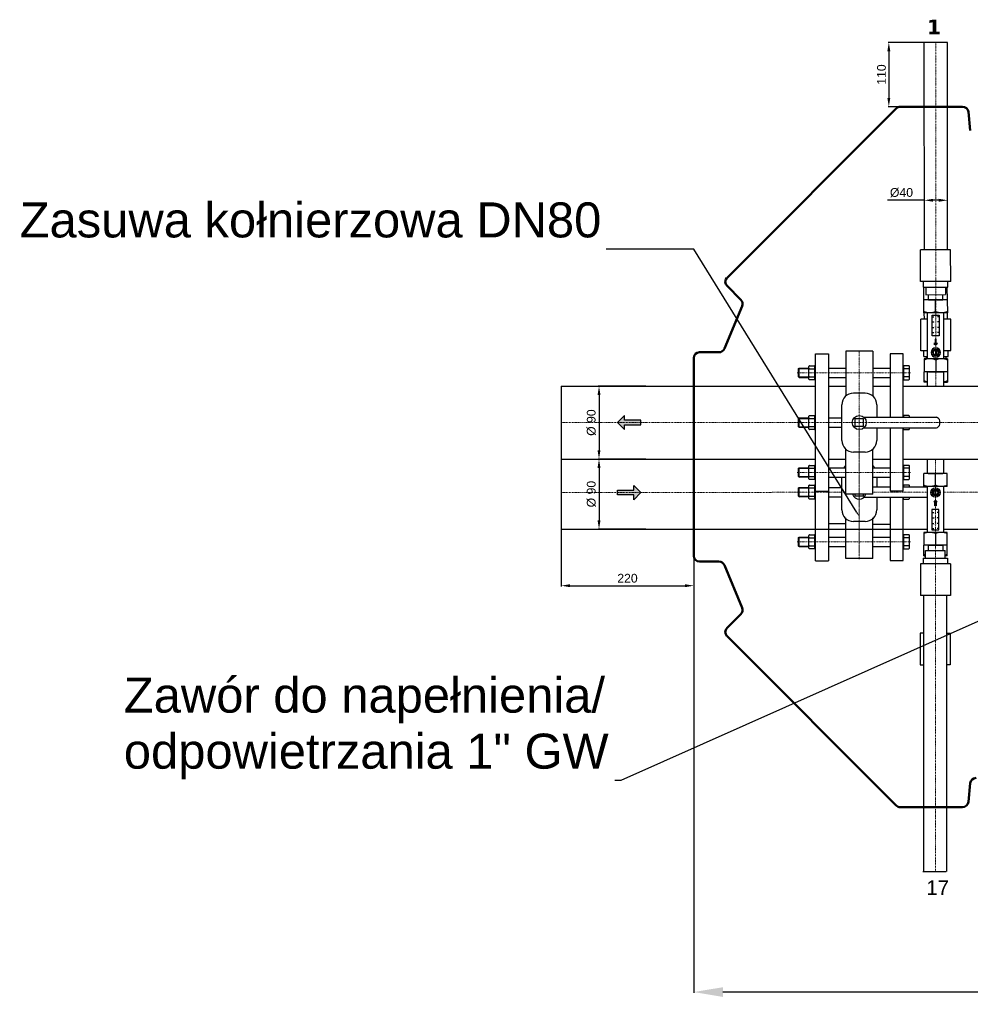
# Model space of a CAD drawing. Header units: millimetres. Extents: x -1661 to 8978, y 10537 to 15989.
# Tile 6 of 24: x 2295 to 3924, y 10537 to 12223. Entities that reach past the tile are written whole.
import ezdxf
from ezdxf import colors
from ezdxf.entities.mleader import LeaderData, LeaderLine
from ezdxf.enums import TextEntityAlignment as Align
from ezdxf.math import Vec2, Vec3

# ---------------------------------------------------------------- set-up
doc = ezdxf.new("R2010")
doc.units = ezdxf.units.MM
doc.linetypes.add('DASHDOT', pattern=[25.4, 12.7, -6.35, 0, -6.35])
for name, color, linetype, lineweight in [('2DH_OBV_z', 250, 'Continuous', 30), ('Eko_opis', 7, 'Continuous', 18), ('Eko_Wymiary', 7, 'Continuous', 20), ('osie', 1, 'DASHDOT', 13), ('wymiary', 251, 'Continuous', 13)]:
    doc.layers.add(name, color=color, linetype=linetype, lineweight=lineweight)
doc.layers.add('ZBIORNIK-2000L', color=7, linetype='Continuous')
doc.styles.add('Annotative', font='arial.ttf')
doc.styles.add('CP_ATTR', font='ROMANS.SHX')
doc.styles.get("Standard").update_dxf_attribs({"font": 'arial.ttf'})
doc.dimstyles.new('ISO-25', dxfattribs={"dimtxt": 2.5, "dimasz": 2.5, "dimexe": 1.25, "dimexo": 0.625, "dimtad": 1, "dimtxsty": 'Standard', "dimcen": 2.5, "dimadec": 0, "dimazin": 0, "dimtfac": 1, "dimtmove": 0, "dimatfit": 3, "dimfxl": 0, "dimarcsym": 0})

# ---------------------------------------------------------------- blocks, each defined once
blk = doc.blocks.new('*D140')
at = {"layer": 'Defpoints', "color": 0}
for p in [(3450.3, 11643.7), (6690.3, 11643.7), (3450.3, 10557.6)]:
    blk.add_point(p, dxfattribs=at)
at = {"layer": 'Eko_Wymiary', "color": 0, "lineweight": -2, "ltscale": 2}
for p, q in [((3450.3, 11643.1), (3450.3, 10556.4)), ((6690.3, 11643.1), (6690.3, 10556.4)), ((6640.3, 10557.6), (3500.3, 10557.6))]:
    blk.add_line(p, q, dxfattribs=at)
at = {"layer": 'Eko_Wymiary', "color": 0}
for points in [[(3500.3, 10565.9), (3500.3, 10549.3), (3450.3, 10557.6)], [(6640.3, 10549.3), (6640.3, 10565.9), (6690.3, 10557.6)]]:
    blk.add_solid(points, dxfattribs=at)
at = {"layer": 'Eko_Wymiary', "color": 0, "insert": (5065.9, 10588.1), "char_height": 50, "attachment_point": 5}
blk.add_mtext('\\A1;3240', dxfattribs=at)
blk = doc.blocks.new('*D142')
at = {"layer": 'Defpoints', "color": 0}
for p in [(3845.3, 11914.1), (3845.3, 11914.1), (3885.3, 11914.1)]:
    blk.add_point(p, dxfattribs=at)
at = {"layer": 'wymiary', "color": 0, "lineweight": -2, "ltscale": 2}
for p, q in [((3845.3, 11914.1), (3782.6, 11914.1)), ((3845.3, 11914.8), (3845.3, 11915.4)), ((3870.3, 11914.1), (3860.3, 11914.1)), ((3885.3, 11914.8), (3885.3, 11915.4))]:
    blk.add_line(p, q, dxfattribs=at)
at = {"layer": 'wymiary', "color": 0}
for points in [[(3860.3, 11916.6), (3860.3, 11911.6), (3845.3, 11914.1)], [(3870.3, 11911.6), (3870.3, 11916.6), (3885.3, 11914.1)]]:
    blk.add_solid(points, dxfattribs=at)
at = {"layer": 'wymiary', "color": 0, "insert": (3806.4, 11927.2), "char_height": 15, "attachment_point": 5}
blk.add_mtext('%%C40', dxfattribs=at)
blk = doc.blocks.new('*D143')
at = {"layer": 'Defpoints', "color": 0}
for p in [(3845.3, 12184.5), (3784.7, 12074.4), (3845.3, 12074.4)]:
    blk.add_point(p, dxfattribs=at)
at = {"layer": 'wymiary', "color": 0, "lineweight": -2, "ltscale": 2}
for p, q in [((3844.7, 12184.5), (3783.5, 12184.5)), ((3784.7, 12169.5), (3784.7, 12089.4)), ((3844.7, 12074.4), (3783.5, 12074.4))]:
    blk.add_line(p, q, dxfattribs=at)
at = {"layer": 'wymiary', "color": 0}
for points in [[(3787.2, 12169.5), (3782.2, 12169.5), (3784.7, 12184.5)], [(3782.2, 12089.4), (3787.2, 12089.4), (3784.7, 12074.4)]]:
    blk.add_solid(points, dxfattribs=at)
at = {"layer": 'wymiary', "color": 0, "insert": (3772.1, 12129.5), "char_height": 15, "attachment_point": 5, "rotation": 90}
blk.add_mtext('110', dxfattribs=at)
blk = doc.blocks.new('A$C29F86358')
at = {"layer": '2DH_OBV_z'}
blk.add_hatch(color=22, dxfattribs=at).paths.add_polyline_path([(0, -70.2), (-3, -73.2), (-1, -73.2), (-1, -80.2), (1, -80.2), (1, -73.2), (3, -73.2)])
at = {"layer": '2DH_OBV_z', "color": 22}
for p, q in [((-14, 0), (-14, -24.7)), ((14, 0), (14, -24.7)), ((20, -24.7), (-20, -24.7)), ((-20, -46.7), (-20, -24.7)), ((-12.5, -24.7), (12.5, -24.7)), ((0, -44.6), (0, -24.7)), ((20, -46.7), (20, -24.7)), ((20, -46.7), (-20, -46.7)), ((-14, -46.7), (-14, -125.6)), ((14, -46.9), (14, -125.6)), ((0, -51.7), (-5.7, -57.4)), ((-5.7, -57.4), (0, -63)), ((-0.5, -62.5), (-0.5, -52.2)), ((5.7, -57.4), (0, -51.7)), ((0, -63), (5.7, -57.4)), ((0.5, -62.5), (0.5, -52.2)), ((-3, -73.2), (0, -70.2)), ((-1, -73.2), (-3, -73.2)), ((-1, -80.2), (-1, -73.2)), ((1, -80.2), (-1, -80.2)), ((1, -80.2), (-1, -80.2)), ((0, -70.2), (3, -73.2)), ((3, -73.2), (1, -73.2)), ((1, -73.2), (1, -80.2)), ((6, -86.3), (-6, -86.3)), ((-6, -86.3), (-6, -121.3)), ((-6, -91.6), (-3, -91.6)), ((-6, -100.5), (-3, -100.5)), ((6, -91.6), (3, -91.6)), ((6, -100.5), (3, -100.5)), ((6, -121.3), (6, -86.3)), ((-6, -110.1), (-3, -110.1)), ((6, -110.1), (3, -110.1)), ((20, -125.6), (-20, -125.6)), ((-20, -125.6), (-20, -147.6)), ((-6, -118.9), (-3, -118.9)), ((-6, -121.3), (6, -121.3)), ((0, -127.8), (0, -147.6)), ((6, -118.9), (3, -118.9)), ((20, -147.6), (20, -125.6)), ((20, -147.6), (-20, -147.6)), ((-12.5, -147.6), (-12.5, -156.7)), ((-12.5, -147.6), (12.5, -147.6)), ((12.5, -147.6), (12.5, -156.7)), ((-16.8, -169.7), (-16.8, -156.7)), ((-16.8, -156.7), (16.8, -156.7)), ((16.8, -169.7), (16.8, -156.7)), ((25.8, -179.4), (-25.8, -179.4)), ((-25.8, -179.4), (-25.8, -233.4)), ((-20.8, -169.7), (-20.8, -179.4)), ((-20.8, -169.7), (20.8, -169.7)), ((20.8, -169.7), (20.8, -179.4)), ((25.8, -179.4), (25.8, -233.4)), ((25.8, -233.4), (-25.8, -233.4))]:
    blk.add_line(p, q, dxfattribs=at)
for radius in [8, 5.66]:
    blk.add_circle((0, -57.4), radius, dxfattribs=at)
for start, end in [(97.1808, 262.8192), (277.1808, 82.8192)]:
    blk.add_arc((0, -57.4), 4, start, end, dxfattribs=at)
at = {"layer": '2DH_OBV_z', "color": 22, "extrusion": (0, 0, -1)}
for centre, start_param, end_param in [((-10, -12.4), -3.141593, -2.788056), ((-10, -12.4), 2.788056, 3.141593), ((10, -12.4), -3.141593, -2.788056), ((10, -12.4), 2.788056, 3.141593)]:
    blk.add_ellipse(centre, major_axis=(0, 34.4), ratio=0.840841, start_param=start_param, end_param=end_param, dxfattribs=at)
at = {"layer": '2DH_OBV_z', "color": 22}
for centre, start_param, end_param in [((-10, -160), -3.141593, -2.788056), ((-10, -160), 2.788056, 3.141593), ((10, -160), -3.141593, -2.788056), ((10, -160), 2.788056, 3.141593)]:
    blk.add_ellipse(centre, major_axis=(0, -34.4), ratio=0.840841, start_param=start_param, end_param=end_param, dxfattribs=at)
for s, p in [('38', (-1.9, -93.1)), ('32', (-1.9, -102)), ('20', (-1.9, -111.6)), ('8', (-0.9, -120.4))]:
    blk.add_text(s, height=2.5, dxfattribs=at).set_placement(p)
at = {"layer": '2DH_OBV_z', "color": 22, "style": 'CP_ATTR', "flags": 9}
for tag in ['NAME', 'GROUP', 'NUMBER', 'PRODUCER', 'ARTICLE', 'PRODUCT-TYPE', 'ORDER-NO', 'CHARACTER', 'DN', 'PN', 'TEMPERATURE', 'FLOW', 'POWER', 'VOLTAGE', 'WEIGHT', 'OTHER']:
    blk.add_attdef(tag, text='', height=0.00005, dxfattribs=at).set_placement((0.2, -233.3), align=Align.MIDDLE_LEFT)
blk = doc.blocks.new('*D145')
at = {"layer": 'Defpoints', "color": 0}
for p in [(3368.8, 11595.7), (3288, 11470.7), (3368.8, 11470.7)]:
    blk.add_point(p, dxfattribs=at)
at = {"layer": 'wymiary', "color": 0, "lineweight": -2, "ltscale": 2}
for p, q in [((3368.1, 11595.7), (3286.7, 11595.7)), ((3288, 11580.7), (3288, 11485.7)), ((3368.1, 11470.7), (3286.7, 11470.7))]:
    blk.add_line(p, q, dxfattribs=at)
at = {"layer": 'wymiary', "color": 0}
for points in [[(3290.5, 11580.7), (3285.5, 11580.7), (3288, 11595.7)], [(3285.5, 11485.7), (3290.5, 11485.7), (3288, 11470.7)]]:
    blk.add_solid(points, dxfattribs=at)
at = {"layer": 'wymiary', "color": 0, "insert": (3274.9, 11533.2), "char_height": 15, "attachment_point": 5, "rotation": 90}
blk.add_mtext('%%C 90', dxfattribs=at)
blk = doc.blocks.new('*D146')
at = {"layer": 'Defpoints', "color": 0}
for p in [(3368.8, 11470.7), (3288, 11350.7), (3368.8, 11350.7)]:
    blk.add_point(p, dxfattribs=at)
at = {"layer": 'wymiary', "color": 0, "lineweight": -2, "ltscale": 2}
for p, q in [((3368.1, 11470.7), (3286.7, 11470.7)), ((3288, 11455.7), (3288, 11365.7)), ((3368.1, 11350.7), (3286.7, 11350.7))]:
    blk.add_line(p, q, dxfattribs=at)
at = {"layer": 'wymiary', "color": 0}
for points in [[(3290.5, 11455.7), (3285.5, 11455.7), (3288, 11470.7)], [(3285.5, 11365.7), (3290.5, 11365.7), (3288, 11350.7)]]:
    blk.add_solid(points, dxfattribs=at)
at = {"layer": 'wymiary', "color": 0, "insert": (3274.9, 11410.7), "char_height": 15, "attachment_point": 5, "rotation": 90}
blk.add_mtext('%%C 90', dxfattribs=at)
blk = doc.blocks.new('*D147')
at = {"layer": 'Defpoints', "color": 0}
for p in [(3223.4, 11355.7), (3450.3, 11253.8), (3450.3, 11253.8)]:
    blk.add_point(p, dxfattribs=at)
at = {"layer": 'wymiary', "color": 0, "lineweight": -2, "ltscale": 2}
for p, q in [((3223.4, 11355.1), (3223.4, 11252.6)), ((3238.4, 11253.8), (3435.3, 11253.8)), ((3450.3, 11253.2), (3450.3, 11252.6))]:
    blk.add_line(p, q, dxfattribs=at)
at = {"layer": 'wymiary', "color": 0}
for points in [[(3238.4, 11256.3), (3238.4, 11251.3), (3223.4, 11253.8)], [(3435.3, 11251.3), (3435.3, 11256.3), (3450.3, 11253.8)]]:
    blk.add_solid(points, dxfattribs=at)
at = {"layer": 'wymiary', "color": 0, "insert": (3336.8, 11266.5), "char_height": 15, "attachment_point": 5}
blk.add_mtext('220', dxfattribs=at)

msp = doc.modelspace()

# ---------------------------------------------------------------- hatches: boundary and pattern name
at = {"layer": '2DH_OBV_z'}
for color, points in [(22, [(3319.498, 11533.177), (3331.498, 11545.177), (3331.498, 11537.177), (3359.498, 11537.177), (3359.498, 11529.177), (3331.498, 11529.177), (3331.498, 11521.177)]), (180, [(3359.498, 11413.177), (3347.498, 11425.177), (3347.498, 11417.177), (3319.498, 11417.177), (3319.498, 11409.177), (3347.498, 11409.177), (3347.498, 11401.177)])]:
    msp.add_hatch(color=color, dxfattribs=at).paths.add_polyline_path(points)

# ---------------------------------------------------------------- linework, layer by layer
for p, q in [((3223.411, 11595.677), (3223.411, 11470.677)), ((3223.411, 11595.677), (3450.288, 11595.677)), ((3223.411, 11470.677), (3223.411, 11350.677)), ((3223.411, 11470.677), (3450.288, 11470.677)), ((3223.411, 11350.677), (3450.288, 11350.677))]:
    msp.add_line(p, q)
at = {"layer": '2DH_OBV_z', "color": 22}
for p, q in [((3885.288, 12184.504), (3845.288, 12184.504)), ((3885.288, 12184.504), (3845.288, 12184.504)), ((3845.915, 11829.118), (3845.288, 12184.504)), ((3885.288, 11829.187), (3885.288, 12184.504)), ((3659.115, 11415.596), (3659.115, 11650.757)), ((3659.115, 11650.757), (3681.115, 11650.757)), ((3681.115, 11650.757), (3681.115, 11415.596)), ((3757.115, 11655.757), (3711.115, 11655.757)), ((3711.115, 11655.757), (3711.115, 11579.004)), ((3757.115, 11655.757), (3757.115, 11578.907)), ((3809.115, 11650.757), (3787.115, 11650.757)), ((3787.115, 11650.757), (3787.115, 11542.257)), ((3809.115, 11542.257), (3809.115, 11650.757)), ((3630.112, 11611.339), (3630.115, 11625.739)), ((3630.115, 11625.739), (3630.915, 11626.539)), ((3630.115, 11625.739), (3647.615, 11625.739)), ((3630.915, 11626.539), (3647.615, 11626.539)), ((3630.915, 11610.539), (3630.915, 11626.539)), ((3647.615, 11607.539), (3647.615, 11629.539)), ((3648.615, 11630.539), (3657.115, 11630.539)), ((3648.615, 11625.467), (3657.115, 11625.467)), ((3658.115, 11607.539), (3658.115, 11629.539)), ((3659.115, 11628.539), (3658.115, 11628.539)), ((3659.115, 11608.539), (3659.115, 11628.539)), ((3681.115, 11626.539), (3711.115, 11626.539)), ((3757.115, 11626.539), (3787.115, 11626.539)), ((3809.115, 11608.539), (3809.115, 11628.539)), ((3809.115, 11628.539), (3810.115, 11628.539)), ((3819.115, 11630.539), (3810.115, 11630.539)), ((3810.115, 11630.539), (3810.115, 11606.539)), ((3819.115, 11625.467), (3810.115, 11625.467)), ((3820.115, 11607.539), (3820.115, 11629.539)), ((3630.115, 11611.339), (3647.615, 11611.339)), ((3630.915, 11610.543), (3630.115, 11611.339)), ((3630.912, 11610.539), (3647.615, 11610.618)), ((3648.615, 11611.611), (3657.115, 11611.611)), ((3657.115, 11606.539), (3648.615, 11606.539)), ((3659.115, 11608.539), (3658.115, 11608.539)), ((3681.115, 11610.539), (3711.115, 11610.539)), ((3757.115, 11610.539), (3787.115, 11610.539)), ((3809.115, 11608.539), (3810.115, 11608.539)), ((3819.115, 11611.611), (3810.115, 11611.611)), ((3810.115, 11606.539), (3819.115, 11606.539)), ((3450.288, 11595.677), (3659.115, 11595.677)), ((3681.115, 11595.677), (3711.115, 11595.677)), ((3757.115, 11595.677), (3787.115, 11595.677)), ((3809.115, 11595.677), (5760.685, 11595.747)), ((3331.498, 11545.177), (3319.498, 11533.177)), ((3331.498, 11537.177), (3331.498, 11545.177)), ((3630.112, 11526.057), (3630.115, 11540.457)), ((3630.115, 11540.457), (3630.915, 11541.257)), ((3630.115, 11540.457), (3647.615, 11540.457)), ((3630.915, 11541.257), (3647.615, 11541.257)), ((3630.915, 11525.257), (3630.915, 11541.257)), ((3647.615, 11522.257), (3647.615, 11544.257)), ((3648.615, 11545.257), (3657.115, 11545.257)), ((3648.615, 11540.185), (3657.115, 11540.185)), ((3658.115, 11522.257), (3658.115, 11544.257)), ((3659.115, 11543.257), (3658.115, 11543.257)), ((3659.115, 11523.257), (3659.115, 11543.257)), ((3681.115, 11541.257), (3704.059, 11541.257)), ((3742.053, 11542.257), (3866.115, 11542.257)), ((3809.115, 11542.257), (3809.115, 11543.257)), ((3809.115, 11543.257), (3810.115, 11543.257)), ((3819.115, 11545.257), (3810.115, 11545.257)), ((3810.115, 11545.257), (3810.115, 11542.257)), ((3820.115, 11542.257), (3820.115, 11544.257)), ((3319.498, 11533.177), (3331.498, 11521.177)), ((3359.498, 11537.177), (3331.498, 11537.177)), ((3331.498, 11521.177), (3331.498, 11529.177)), ((3331.498, 11529.177), (3359.498, 11529.177)), ((3359.498, 11529.177), (3359.498, 11537.177)), ((3359.498, 11529.177), (3359.498, 11537.177)), ((3630.115, 11526.057), (3647.615, 11526.057)), ((3630.915, 11525.261), (3630.115, 11526.057)), ((3630.912, 11525.257), (3647.615, 11525.337)), ((3648.615, 11526.329), (3657.115, 11526.329)), ((3657.115, 11521.257), (3648.615, 11521.257)), ((3659.115, 11523.257), (3658.115, 11523.257)), ((3681.115, 11525.257), (3704.059, 11525.257)), ((3742.053, 11524.257), (3866.115, 11524.257)), ((3787.115, 11524.257), (3787.115, 11415.757)), ((3809.115, 11415.757), (3809.115, 11524.257)), ((3809.115, 11523.257), (3809.115, 11524.257)), ((3809.115, 11523.257), (3810.115, 11523.257)), ((3810.115, 11521.257), (3810.115, 11524.257)), ((3810.115, 11521.257), (3819.115, 11521.257)), ((3820.115, 11522.257), (3820.115, 11524.257)), ((3872.115, 11530.257), (3872.115, 11536.257)), ((3711.115, 11410.596), (3711.115, 11487.51)), ((3757.115, 11410.596), (3757.115, 11487.607)), ((3450.288, 11470.677), (3659.115, 11470.677)), ((3681.115, 11470.677), (3711.115, 11470.677)), ((3757.115, 11470.677), (3787.115, 11470.677)), ((3809.115, 11470.677), (5760.685, 11470.677)), ((3630.112, 11440.775), (3630.115, 11455.175)), ((3630.115, 11455.175), (3630.915, 11455.975)), ((3630.115, 11455.175), (3647.615, 11455.175)), ((3630.915, 11455.975), (3647.615, 11455.975)), ((3630.915, 11439.975), (3630.915, 11455.975)), ((3647.615, 11436.975), (3647.615, 11458.975)), ((3648.615, 11459.975), (3657.115, 11459.975)), ((3648.615, 11454.904), (3657.115, 11454.904)), ((3658.115, 11436.975), (3658.115, 11458.975)), ((3659.115, 11457.975), (3658.115, 11457.975)), ((3659.115, 11437.975), (3659.115, 11457.975)), ((3681.115, 11455.975), (3711.115, 11455.975)), ((3757.115, 11455.975), (3787.115, 11455.975)), ((3809.115, 11437.975), (3809.115, 11457.975)), ((3809.115, 11457.975), (3810.115, 11457.975)), ((3819.115, 11459.975), (3810.115, 11459.975)), ((3810.115, 11459.975), (3810.115, 11435.975)), ((3819.115, 11454.904), (3810.115, 11454.904)), ((3820.115, 11436.975), (3820.115, 11458.975)), ((3630.115, 11440.775), (3647.615, 11440.775)), ((3630.915, 11439.979), (3630.115, 11440.775)), ((3630.912, 11439.975), (3647.615, 11440.055)), ((3648.615, 11441.047), (3657.115, 11441.047)), ((3659.115, 11437.975), (3658.115, 11437.975)), ((3681.115, 11439.975), (3711.115, 11439.975)), ((3757.115, 11439.975), (3787.115, 11439.975)), ((3809.115, 11437.975), (3810.115, 11437.975)), ((3819.115, 11441.047), (3810.115, 11441.047)), ((3657.115, 11435.975), (3648.615, 11435.975)), ((3810.115, 11435.975), (3819.115, 11435.975)), ((3659.115, 11415.596), (3681.115, 11415.596)), ((3757.115, 11410.596), (3711.115, 11410.596)), ((3809.115, 11415.596), (3787.115, 11415.596)), ((3844.026, 11237.227), (3844.026, 10764.35)), ((3884.026, 10764.35), (3884.026, 11237.227)), ((3843.088, 10764.35), (3883.088, 10764.35))]:
    msp.add_line(p, q, dxfattribs=at)
at = {"layer": '2DH_OBV_z', "color": 180}
for p, q in [((3844.93, 11743.316), (3844.93, 11765.399)), ((3884.979, 11743.387), (3884.94, 11765.465)), ((3850.992, 11710.203), (3839.494, 11710.194)), ((3839.589, 11656.194), (3839.494, 11710.194)), ((3844.969, 11721.316), (3844.978, 11710.198)), ((3891.083, 11710.228), (3878.992, 11710.22)), ((3885.037, 11710.224), (3885.017, 11721.387)), ((3891.175, 11656.602), (3891.082, 11710.285)), ((3851.103, 11656.285), (3839.589, 11656.194)), ((3844.606, 11646.488), (3844.589, 11656.203)), ((3879.101, 11656.507), (3891.177, 11656.602)), ((3886.195, 11646.561), (3886.178, 11656.563)), ((3844.606, 11646.488), (3851.123, 11646.489)), ((3848.606, 11646.495), (3848.629, 11642.378)), ((3879.121, 11646.489), (3886.195, 11646.551)), ((3882.106, 11646.554), (3882.113, 11642.437)), ((3845.179, 11602.406), (3845.147, 11620.372)), ((3885.147, 11620.442), (3885.179, 11602.476)), ((3851.224, 11602.416), (3845.179, 11602.406)), ((3879.223, 11602.416), (3885.179, 11602.476)), ((3347.498, 11417.177), (3347.498, 11425.177)), ((3347.498, 11425.177), (3359.498, 11413.177)), ((3630.112, 11407.078), (3630.115, 11421.478)), ((3630.115, 11421.478), (3630.915, 11422.278)), ((3630.115, 11421.478), (3647.615, 11421.478)), ((3630.915, 11422.278), (3647.615, 11422.278)), ((3630.915, 11406.278), (3630.915, 11422.278)), ((3647.615, 11403.278), (3647.615, 11425.278)), ((3648.615, 11426.278), (3657.115, 11426.278)), ((3648.615, 11421.206), (3657.115, 11421.206)), ((3658.115, 11403.278), (3658.115, 11425.278)), ((3659.115, 11424.278), (3658.115, 11424.278)), ((3681.115, 11422.278), (3704.059, 11422.278)), ((3757.115, 11423.265), (3787.115, 11423.265)), ((3809.115, 11423.278), (3809.115, 11424.278)), ((3809.115, 11424.278), (3810.115, 11424.278)), ((3809.115, 11423.259), (3850.577, 11423.247)), ((3819.115, 11426.278), (3810.115, 11426.278)), ((3810.115, 11426.278), (3810.115, 11423.278)), ((3820.115, 11423.278), (3820.115, 11425.278)), ((3319.498, 11409.177), (3319.498, 11417.177)), ((3319.498, 11417.177), (3347.498, 11417.177)), ((3319.498, 11409.177), (3319.498, 11417.177)), ((3347.498, 11409.177), (3319.498, 11409.177)), ((3359.498, 11413.177), (3347.498, 11401.177)), ((3347.498, 11401.177), (3347.498, 11409.177)), ((3630.115, 11407.078), (3647.615, 11407.078)), ((3630.915, 11406.281), (3630.115, 11407.078)), ((3630.912, 11406.278), (3647.615, 11406.357)), ((3648.615, 11407.35), (3657.115, 11407.35)), ((3659.115, 11404.278), (3658.115, 11404.278)), ((3659.115, 11296.617), (3659.115, 11415.596)), ((3659.115, 11404.278), (3659.115, 11415.596)), ((3681.115, 11415.596), (3681.115, 11296.617)), ((3681.115, 11406.278), (3704.059, 11406.278)), ((3742.053, 11405.278), (3850.572, 11405.247)), ((3787.115, 11405.278), (3787.115, 11296.778)), ((3809.115, 11296.778), (3809.115, 11405.278)), ((3809.115, 11404.278), (3809.115, 11405.278)), ((3809.115, 11404.278), (3810.115, 11404.278)), ((3810.115, 11402.278), (3810.115, 11405.278)), ((3820.115, 11403.278), (3820.115, 11405.278)), ((3657.115, 11402.278), (3648.615, 11402.278)), ((3810.115, 11402.278), (3819.115, 11402.278)), ((3711.115, 11300.528), (3711.115, 11369.781)), ((3757.115, 11300.528), (3757.115, 11369.878)), ((3681.115, 11360.447), (3711.115, 11360.447)), ((3757.115, 11359.197), (3787.115, 11359.197)), ((3450.288, 11350.677), (3850.556, 11350.619)), ((3630.112, 11321.796), (3630.115, 11336.196)), ((3630.115, 11336.196), (3630.915, 11336.996)), ((3630.115, 11336.196), (3647.615, 11336.196)), ((3630.915, 11336.996), (3647.615, 11336.996)), ((3630.915, 11320.996), (3630.915, 11336.996)), ((3647.615, 11317.996), (3647.615, 11339.996)), ((3648.615, 11340.996), (3657.115, 11340.996)), ((3648.615, 11335.924), (3657.115, 11335.924)), ((3658.115, 11317.996), (3658.115, 11339.996)), ((3659.115, 11338.996), (3658.115, 11338.996)), ((3659.115, 11318.996), (3659.115, 11338.996)), ((3681.115, 11336.996), (3711.115, 11336.996)), ((3757.115, 11336.996), (3787.115, 11336.996)), ((3809.115, 11318.996), (3809.115, 11338.996)), ((3809.115, 11338.996), (3810.115, 11338.996)), ((3819.115, 11340.996), (3810.115, 11340.996)), ((3810.115, 11340.996), (3810.115, 11316.996)), ((3819.115, 11335.924), (3810.115, 11335.924)), ((3820.115, 11317.996), (3820.115, 11339.996)), ((3878.556, 11350.615), (5760.685, 11350.615)), ((3630.115, 11321.796), (3647.615, 11321.796)), ((3630.915, 11321), (3630.115, 11321.796)), ((3630.912, 11320.996), (3647.615, 11321.075)), ((3648.615, 11322.068), (3657.115, 11322.068)), ((3659.115, 11318.996), (3658.115, 11318.996)), ((3681.115, 11320.996), (3711.115, 11320.996)), ((3757.115, 11320.996), (3787.115, 11320.996)), ((3809.115, 11318.996), (3810.115, 11318.996)), ((3819.115, 11322.068), (3810.115, 11322.068)), ((3844.555, 11305.06), (3844.555, 11323.027)), ((3884.555, 11305.06), (3884.555, 11323.027)), ((3657.115, 11316.996), (3648.615, 11316.996)), ((3810.115, 11316.996), (3819.115, 11316.996)), ((3844.555, 11305.06), (3847.805, 11305.06)), ((3884.555, 11305.06), (3881.305, 11305.06)), ((3659.115, 11296.617), (3681.115, 11296.617)), ((3757.115, 11300.528), (3711.115, 11300.528)), ((3809.115, 11296.617), (3787.115, 11296.617))]:
    msp.add_line(p, q, dxfattribs=at)
at = {"layer": '2DH_OBV_z', "color": 22}
for points in [[(3744.059, 11583.757), (3724.059, 11583.757)], [(3704.059, 11502.757), (3704.059, 11563.757)], [(3764.059, 11563.757), (3764.059, 11542.257)], [(3726.994, 11526.257), (3726.994, 11540.257), (3740.994, 11540.257), (3740.994, 11526.257), (3726.994, 11526.257)], [(3764.059, 11524.257), (3764.059, 11502.757)], [(3744.059, 11482.757), (3724.059, 11482.757)]]:
    msp.add_lwpolyline(points, dxfattribs=at)
at = {"layer": '2DH_OBV_z', "color": 180}
for points in [[(3704.059, 11383.778), (3704.059, 11439.975)], [(3764.059, 11439.975), (3764.059, 11423.278)], [(3726.994, 11407.278), (3726.994, 11410.596)], [(3740.994, 11410.596), (3740.994, 11407.278), (3726.994, 11407.278)], [(3764.059, 11405.278), (3764.059, 11383.778)], [(3744.059, 11363.778), (3724.059, 11363.778)], [(3844.026, 11172.315), (3838.486, 11172.315), (3838.486, 11118.315), (3844.026, 11118.315)], [(3884.026, 11172.315), (3890.075, 11172.315), (3890.075, 11118.315), (3884.026, 11118.315)]]:
    msp.add_lwpolyline(points, dxfattribs=at)
at = {"layer": '2DH_OBV_z', "color": 22}
msp.add_circle((3734.115, 11533.257), 12, dxfattribs=at)
for centre, radius, start, end in [((3648.615, 11629.539), 1, 90, 180), ((3648.615, 11626.467), 1, 180, 270), ((3648.615, 11624.467), 1, 90, 180), ((3657.115, 11629.539), 1, 0, 90), ((3657.115, 11626.467), 1, 270, 0), ((3657.115, 11624.467), 1, 0, 90), ((3819.115, 11629.539), 1, 0, 90), ((3819.115, 11626.467), 1, 270, 0), ((3819.115, 11624.467), 1, 0, 90), ((3648.615, 11612.611), 1, 180, 270), ((3648.615, 11610.611), 1, 90, 180), ((3648.615, 11607.539), 1, 180, 270), ((3657.115, 11612.611), 1, 270, 0), ((3657.115, 11610.611), 1, 0, 90), ((3657.115, 11607.539), 1, 270, 0), ((3819.115, 11612.611), 1, 270, 0), ((3819.115, 11610.611), 1, 0, 90), ((3819.115, 11607.539), 1, 270, 0), ((3724.059, 11563.757), 20, 90, 180), ((3744.059, 11563.757), 20, 0, 90), ((3648.615, 11544.257), 1, 90, 180), ((3648.615, 11541.185), 1, 180, 270), ((3648.615, 11539.185), 1, 90, 180), ((3657.115, 11544.257), 1, 0, 90), ((3657.115, 11541.185), 1, 270, 0), ((3657.115, 11539.185), 1, 0, 90), ((3819.115, 11544.257), 1, 0, 90), ((3864.615, 11534.757), 7.649, 11.309932, 78.690068), ((3648.615, 11527.329), 1, 180, 270), ((3648.615, 11525.329), 1, 90, 180), ((3648.615, 11522.257), 1, 180, 270), ((3657.115, 11527.329), 1, 270, 0), ((3657.115, 11525.329), 1, 0, 90), ((3657.115, 11522.257), 1, 270, 0), ((3819.115, 11522.257), 1, 270, 0), ((3864.615, 11531.757), 7.649, 281.309932, 348.690068), ((3724.059, 11502.757), 20, 180, 270), ((3744.059, 11502.757), 20, 270, 0), ((3648.615, 11458.975), 1, 90, 180), ((3648.615, 11455.904), 1, 180, 270), ((3648.615, 11453.904), 1, 90, 180), ((3657.115, 11458.975), 1, 0, 90), ((3657.115, 11455.904), 1, 270, 0), ((3657.115, 11453.904), 1, 0, 90), ((3819.115, 11458.975), 1, 0, 90), ((3819.115, 11455.904), 1, 270, 0), ((3819.115, 11453.904), 1, 0, 90), ((3648.615, 11442.047), 1, 180, 270), ((3648.615, 11440.047), 1, 90, 180), ((3648.615, 11436.975), 1, 180, 270), ((3657.115, 11442.047), 1, 270, 0), ((3657.115, 11440.047), 1, 0, 90), ((3657.115, 11436.975), 1, 270, 0), ((3819.115, 11442.047), 1, 270, 0), ((3819.115, 11440.047), 1, 0, 90), ((3819.115, 11436.975), 1, 270, 0)]:
    msp.add_arc(centre, radius, start, end, dxfattribs=at)
at = {"layer": '2DH_OBV_z', "color": 180}
for centre, radius, start, end in [((3724.059, 11444.778), 20, 130.329084, 145.952166), ((3744.059, 11444.778), 20, 34.047834, 49.245203), ((3648.615, 11425.278), 1, 90, 180), ((3648.615, 11422.206), 1, 180, 270), ((3648.615, 11420.206), 1, 90, 180), ((3657.115, 11425.278), 1, 0, 90), ((3657.115, 11422.206), 1, 270, 0), ((3657.115, 11420.206), 1, 0, 90), ((3819.115, 11425.278), 1, 0, 90), ((3648.615, 11408.35), 1, 180, 270), ((3648.615, 11406.35), 1, 90, 180), ((3648.615, 11403.278), 1, 180, 270), ((3657.115, 11408.35), 1, 270, 0), ((3657.115, 11406.35), 1, 0, 90), ((3657.115, 11403.278), 1, 270, 0), ((3734.115, 11414.278), 12, 197.865541, 342.134459), ((3819.115, 11403.278), 1, 270, 0), ((3724.059, 11383.778), 20, 180, 270), ((3744.059, 11383.778), 20, 270, 0), ((3648.615, 11339.996), 1, 90, 180), ((3648.615, 11336.924), 1, 180, 270), ((3648.615, 11334.924), 1, 90, 180), ((3657.115, 11339.996), 1, 0, 90), ((3657.115, 11336.924), 1, 270, 0), ((3657.115, 11334.924), 1, 0, 90), ((3819.115, 11339.996), 1, 0, 90), ((3819.115, 11336.924), 1, 270, 0), ((3819.115, 11334.924), 1, 0, 90), ((3648.615, 11323.068), 1, 180, 270), ((3648.615, 11321.068), 1, 90, 180), ((3657.115, 11323.068), 1, 270, 0), ((3657.115, 11321.068), 1, 0, 90), ((3819.115, 11323.068), 1, 270, 0), ((3819.115, 11321.068), 1, 0, 90), ((3648.615, 11317.996), 1, 180, 270), ((3657.115, 11317.996), 1, 270, 0), ((3819.115, 11317.996), 1, 270, 0)]:
    msp.add_arc(centre, radius, start, end, dxfattribs=at)
at = {"layer": '2DH_OBV_z', "color": 180, "extrusion": (0, 0, -1)}
for centre, major_axis, start_param, end_param in [((3855.118, 11636.774), (-0.061, 34.351), -3.00466836, -2.788056), ((3875.118, 11636.809), (-0.061, 34.351), 2.788056, 3.00113041), ((3854.555, 11339.411), (0, 34.351), -2.90571433, -2.788056), ((3874.555, 11339.411), (0, 34.351), 2.788056, 2.90571433)]:
    msp.add_ellipse(centre, major_axis=major_axis, ratio=0.84084084, start_param=start_param, end_param=end_param, dxfattribs=at)
at = {"layer": 'osie', "color": 252, "ltscale": 0.1, "true_color": 0x939598}
for p, q in [((3865.288, 12184.504), (3865.288, 11595.677)), ((3734.115, 11425.757), (3734.115, 11655.757)), ((3821.688, 11618.539), (3627.713, 11618.539)), ((3223.411, 11533.177), (3450.288, 11533.177)), ((3450.288, 11533.177), (5760.685, 11533.177)), ((3734.115, 11306.778), (3734.115, 11536.778)), ((3734.115, 11299.427), (3734.115, 11529.427)), ((3864.599, 10764.35), (3864.599, 11470.677)), ((3821.688, 11447.975), (3627.282, 11447.975)), ((3223.411, 11413.177), (3450.288, 11413.177)), ((3450.288, 11413.177), (3711.115, 11414.278)), ((3757.115, 11414.278), (3850.572, 11414.278)), ((3879.294, 11414.278), (5760.685, 11414.278)), ((3821.688, 11328.996), (3627.282, 11328.996))]:
    msp.add_line(p, q, dxfattribs=at)
at = {"layer": 'ZBIORNIK-2000L', "color": 7, "linetype": 'Continuous', "lineweight": 50}
for p, q in [((3507.359, 11781.498), (3797.359, 12071.498)), ((3797.375, 12071.514), (3797.359, 12071.498)), ((3804.408, 12074.427), (3804.43, 12074.427)), ((3804.43, 12074.427), (3911.029, 12074.427)), ((3920.974, 12065.472), (3924.347, 12033.382)), ((3507.359, 11767.356), (3507.366, 11767.349)), ((3530.904, 11743.81), (3507.366, 11767.349)), ((3530.904, 11743.81), (3530.919, 11743.796)), ((3502.845, 11659.889), (3533.086, 11732.898)), ((3533.093, 11732.914), (3533.086, 11732.898)), ((3502.845, 11659.889), (3502.839, 11659.874)), ((3450.288, 11305.138), (3450.288, 11643.716)), ((3460.297, 11653.716), (3460.288, 11653.716)), ((3460.297, 11653.716), (3493.586, 11653.716)), ((3493.586, 11653.716), (3493.606, 11653.716)), ((3460.288, 11295.138), (3460.297, 11295.138)), ((3493.586, 11295.138), (3460.297, 11295.138)), ((3493.586, 11295.138), (3493.606, 11295.138)), ((3502.839, 11288.98), (3502.845, 11288.964)), ((3533.086, 11215.955), (3502.845, 11288.964)), ((3507.366, 11181.505), (3530.904, 11205.043)), ((3530.919, 11205.057), (3530.904, 11205.043)), ((3533.086, 11215.955), (3533.093, 11215.94)), ((3507.366, 11181.505), (3507.359, 11181.498)), ((3797.359, 10877.356), (3507.359, 11167.356)), ((3924.347, 10915.472), (3920.974, 10883.382)), ((3797.359, 10877.356), (3797.375, 10877.34)), ((3804.408, 10874.427), (3804.43, 10874.427)), ((3911.029, 10874.427), (3804.43, 10874.427))]:
    msp.add_line(p, q, dxfattribs=at)
for centre, start, end in [((3804.43, 12064.427), 90.129949, 134.870051), ((3911.029, 12064.427), 6, 90), ((3514.43, 11774.427), 135.206311, 225), ((3514.43, 11774.427), 135, 135.206311), ((3523.848, 11736.725), 337.59434, 45), ((3493.606, 11663.716), 270, 337.40566), ((3460.288, 11643.716), 90, 179.793689), ((3460.288, 11643.716), 179.793689, 180), ((3460.288, 11305.138), 180, 180.206311), ((3460.288, 11305.138), 180.206311, 270), ((3493.606, 11285.138), 22.59434, 90), ((3523.848, 11212.129), 315, 22.40566), ((3514.43, 11174.427), 135, 224.793689), ((3514.43, 11174.427), 224.793689, 225), ((3934.292, 10914.427), 90, 174), ((3911.029, 10884.427), 270, 354), ((3804.43, 10884.427), 225.129949, 269.870051)]:
    msp.add_arc(centre, 10, start, end, dxfattribs=at)

# ---------------------------------------------------------------- block references
at = {"xscale": -1, "rotation": 180.1011031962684}
msp.add_blockref('A$C29F86358', (3865.191, 11595.701), dxfattribs=at)
msp.add_blockref('A$C29F86358', (3864.555, 11470.677))

# ---------------------------------------------------------------- texts
at = {"layer": '2DH_OBV_z', "color": 22, "char_height": 25, "width": 41.26157, "attachment_point": 9}
for s, insert in [('{\\fVerdana|b1|i0|c238|p34;1}', (3874.038, 12198.477)), ('17', (3887.827, 10724.091))]:
    msp.add_mtext(s, dxfattribs=dict(at, insert=insert))
at = {"layer": '2DH_OBV_z', "color": 180, "style": 'CP_ATTR', "flags": 9}
for tag, text, p in [('VOLTAGE', '', (3864.614, 11710.06)), ('TEMPERATURE', '', (3864.614, 11710.06)), ('CHARACTER', '', (3864.614, 11710.06)), ('ORDER-NO', '', (3864.614, 11710.06)), ('PRODUCT-TYPE', '', (3864.614, 11710.06)), ('NUMBER', '', (3864.614, 11710.06)), ('OTHER', '', (3864.614, 11710.059)), ('FLOW', '', (3864.614, 11710.059)), ('PN', 'PN16', (3864.614, 11710.059)), ('PRODUCER', '', (3864.614, 11710.059)), ('NAME', '40', (3864.614, 11710.059)), ('WEIGHT', '', (3864.615, 11710.06)), ('POWER', '', (3864.615, 11710.06)), ('DN', 'PP40', (3864.615, 11710.06)), ('GROUP', '', (3864.615, 11710.06)), ('ARTICLE', 'Mufa', (3864.615, 11710.059))]:
    msp.add_attdef(tag, text=text, height=0.00005, rotation=0.101103, dxfattribs=at).set_placement(p, align=Align.MIDDLE_LEFT)
for tag, text, p in [('FLOW', '', (3864.389, 11118.496)), ('TEMPERATURE', '', (3864.389, 11118.496)), ('PN', 'PN16', (3864.389, 11118.496)), ('CHARACTER', '', (3864.389, 11118.496)), ('ORDER-NO', '', (3864.389, 11118.495)), ('PRODUCT-TYPE', '', (3864.389, 11118.496)), ('NUMBER', '', (3864.389, 11118.496)), ('NAME', '40', (3864.389, 11118.496)), ('OTHER', '', (3864.389, 11118.496)), ('WEIGHT', '', (3864.39, 11118.496)), ('VOLTAGE', '', (3864.39, 11118.496)), ('POWER', '', (3864.39, 11118.495)), ('DN', 'PP40', (3864.39, 11118.496)), ('ARTICLE', 'Mufa', (3864.39, 11118.496)), ('PRODUCER', '', (3864.39, 11118.496)), ('GROUP', '', (3864.39, 11118.496))]:
    msp.add_attdef(tag, text=text, height=0.00005, dxfattribs=at).set_placement(p, align=Align.MIDDLE_LEFT)

# ---------------------------------------------------------------- dimensions: what is measured, and where the dimension line sits
at = {"layer": 'Eko_Wymiary', "ltscale": 2}
dim = msp.add_linear_dim(base=(3450.288, 10557.601), p1=(6690.288, 11643.716), p2=(3450.288, 11643.716), angle=180, text='\\A1;<>', dimstyle='ISO-25', override={"dimtxt": 50, "dimasz": 50, "dimgap": 5}, dxfattribs=at)
dim.commit()
dim.dimension.update_dxf_attribs({"geometry": '*D140', "text_midpoint": (5065.926, 10557.601), "dimtype": 161})
at = {"layer": 'wymiary', "ltscale": 2}
dim = msp.add_linear_dim(base=(3784.718, 12074.427), p1=(3845.288, 12184.504), p2=(3845.288, 12074.427), angle=90, text='110', dimstyle='ISO-25', override={"dimtxt": 15, "dimasz": 15, "dimgap": 5}, dxfattribs=at)
dim.commit()
dim.dimension.update_dxf_attribs({"geometry": '*D143', "text_midpoint": (3784.718, 12129.465), "dimtype": 160})
for base, p1, p2, text, picture, middle in [((3845.288, 11914.139), (3885.288, 11914.139), (3845.288, 11914.139), '%%C40', '*D142', (3806.426, 11927.209)), ((3450.288, 11253.834), (3223.411, 11355.677), (3450.288, 11253.834), '220', '*D147', (3336.85, 11266.491))]:
    dim = msp.add_linear_dim(base=base, p1=p1, p2=p2, text=text, dimstyle='ISO-25', override={"dimtxt": 15, "dimasz": 15, "dimgap": 5}, dxfattribs=at)
    dim.commit()
    dim.dimension.update_dxf_attribs({"geometry": picture, "text_midpoint": middle})
for base, p1, p2, picture, middle in [((3287.978, 11470.677), (3368.765, 11595.677), (3368.765, 11470.677), '*D145', (3274.908, 11533.177)), ((3287.978, 11350.677), (3368.765, 11470.677), (3368.765, 11350.677), '*D146', (3274.908, 11410.677))]:
    dim = msp.add_linear_dim(base=base, p1=p1, p2=p2, angle=90, text='%%C 90', dimstyle='ISO-25', override={"dimtxt": 15, "dimasz": 15, "dimgap": 5}, dxfattribs=at)
    dim.commit()
    dim.dimension.update_dxf_attribs({"geometry": picture, "text_midpoint": middle})

# ---------------------------------------------------------------- leaders
at = {"layer": 'Eko_opis'}
ml = msp.add_multileader_mtext('Standard', dxfattribs=at)
ml.set_content('\\A1;Zasuwa kołnierzowa DN80', color=256, style='Annotative')
ml.set_leader_properties()
ml.build(insert=Vec2(0, 0))
ml.multileader.update_dxf_attribs({"has_text_frame": 1, "text_left_attachment_type": 7, "text_right_attachment_type": 4, "dogleg_length": 10, "arrow_head_size": 8})
ctx = ml.context
ctx.base_point, ctx.char_height, ctx.arrow_head_size, ctx.landing_gap_size, ctx.plane_origin = Vec3(2280.138, 11849.451), 60, 8, 15, Vec3(2760.973, 11635.356)
ctx.left_attachment, ctx.right_attachment = 7, 4
notes = []
notes.append((ctx, [(0, (1, 1, 0), (3450.443, 11830.471), (-1, 0), 150.005, [(0, [(3734.23, 11372.151)], 0, [])])]))
ctx.mtext.insert, ctx.mtext.line_spacing_factor, ctx.mtext.line_spacing_style = Vec3(2295.138, 11910.471), 0.96, 2
ml = msp.add_multileader_mtext('Standard', dxfattribs=at)
ml.set_content('\\A1;Zawór do napełnienia/\\Podpowietrzania 1" GW', color=256, style='Annotative')
ml.set_leader_properties()
ml.build(insert=Vec2(0, 0))
ml.multileader.update_dxf_attribs({"has_text_frame": 1, "text_left_attachment_type": 7, "text_right_attachment_type": 4, "dogleg_length": 10, "arrow_head_size": 8})
ctx = ml.context
ctx.base_point, ctx.char_height, ctx.arrow_head_size, ctx.landing_gap_size, ctx.plane_origin = Vec3(2220.106, 10923.707), 60, 8, 15, Vec3(3798.63, 11674.965)
ctx.left_attachment, ctx.right_attachment = 7, 4
notes.append((ctx, [(1, (1, 1, 0), (3325.226, 10920.327), (-1, 0), 10, [(0, [(4686.497, 11525.901)], 0, [])])]))
ctx.mtext.insert, ctx.mtext.line_spacing_factor, ctx.mtext.line_spacing_style = Vec3(2473.606, 11096.327), 0.96, 2
for ctx, leaders in notes:
    for number, flags, end, landing, length, lines in leaders:
        leader = LeaderData()
        leader.index, (leader.has_last_leader_line, leader.has_dogleg_vector, leader.attachment_direction) = number, flags
        leader.last_leader_point, leader.dogleg_vector, leader.dogleg_length = Vec3(end), Vec3(landing), length
        for number, points, colour, breaks in lines:
            line = LeaderLine()
            line.index, line.vertices, line.color, line.breaks = number, Vec3.list(points), colors.encode_raw_color(colour), breaks
            leader.lines.append(line)
        ctx.leaders.append(leader)

doc.saveas('drawing.dxf')
